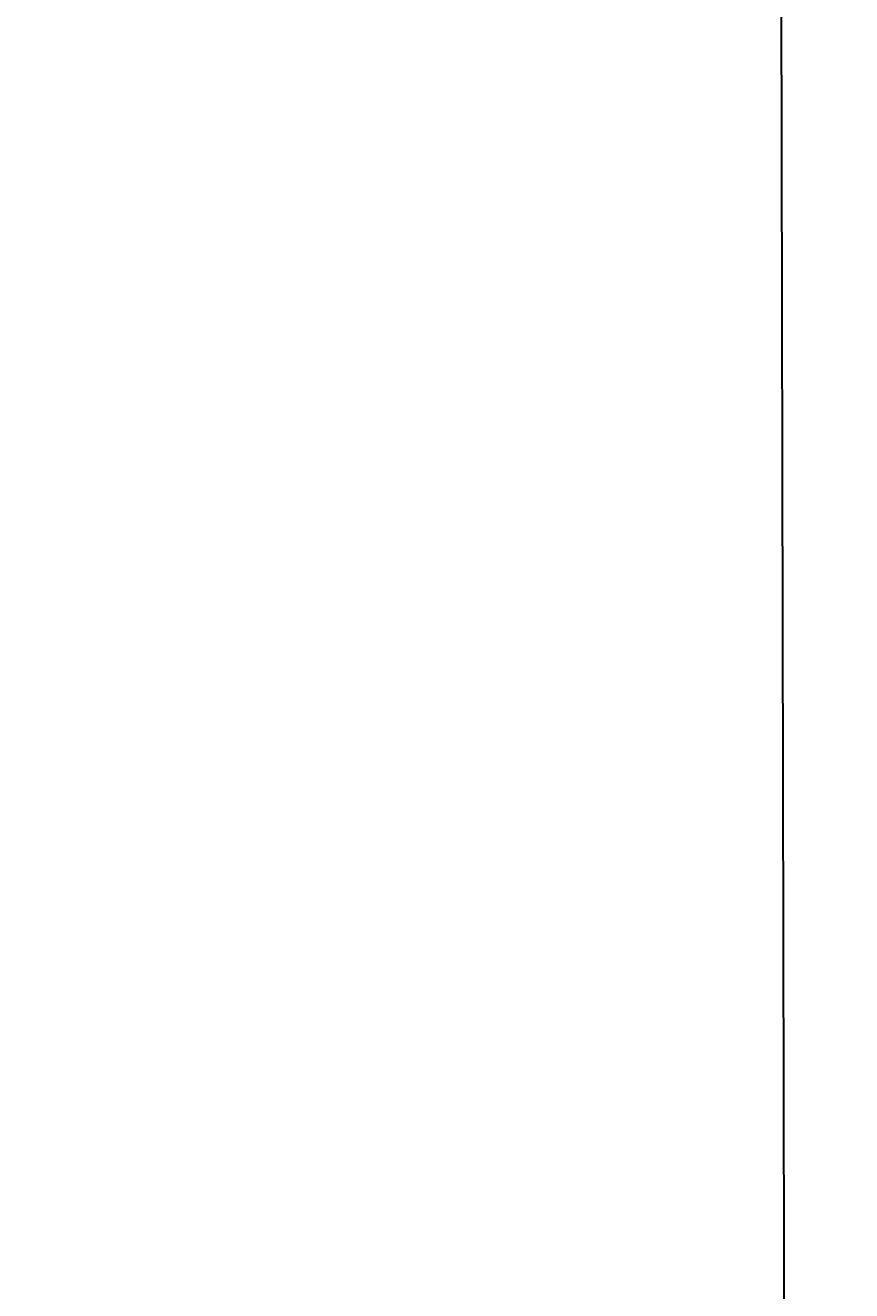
# Model space of a CAD drawing. Header units: millimetres. Extents: x 12962 to 32397, y -4138 to -1429.
# Tile 26 of 41: x 14073 to 14397, y -3045 to -2549. Entities that reach past the tile are written whole.
import ezdxf

# ---------------------------------------------------------------- set-up
doc = ezdxf.new("R2010")
doc.units = ezdxf.units.MM
doc.layers.add('1', color=7, linetype='Continuous')
doc.styles.add('УКЛ_Шрифт (3)', font='isocpeur.ttf', dxfattribs={"height": 300})

# ---------------------------------------------------------------- blocks, each defined once
blk = doc.blocks.new('123a')
at = {"color": 7, "lineweight": -3, "char_height": 300, "attachment_point": 1, "style": 'УКЛ_Шрифт (3)'}
for s, insert, width in [('\\pi591.29436;РАЗВИТИЕ СИСТЕМЫ КАНАЛИЗАЦИИ Р/Ц КУМКУРГАНСКОГО \\P\\pi2406.29436;РАЙОНА СУРХАНДАРЬИНСКОЙ ОБЛАСТИ', (-2729275, 1063431), 12192.59), ('\\pi6202.944;Переход через канал', (-2733719, 1061590), 13035.89)]:
    blk.add_mtext(s, dxfattribs=dict(at, insert=insert, width=width))

msp = doc.modelspace()

# ---------------------------------------------------------------- linework, layer by layer
at = {"layer": '1', "color": 2, "lineweight": 30}
msp.add_lwpolyline([(12961.955, -1429.432), (14367.112, -1429.432), (14372.871, -4137.977), (12967.714, -4137.977)], close=True, dxfattribs=at)

# ---------------------------------------------------------------- block references
at = {"lineweight": -2, "xscale": 0.01000000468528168, "yscale": 0.01000000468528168, "zscale": 0.01000000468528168}
msp.add_blockref('123a', (41108.968, -13582.663), dxfattribs=at)

doc.saveas('drawing.dxf')
